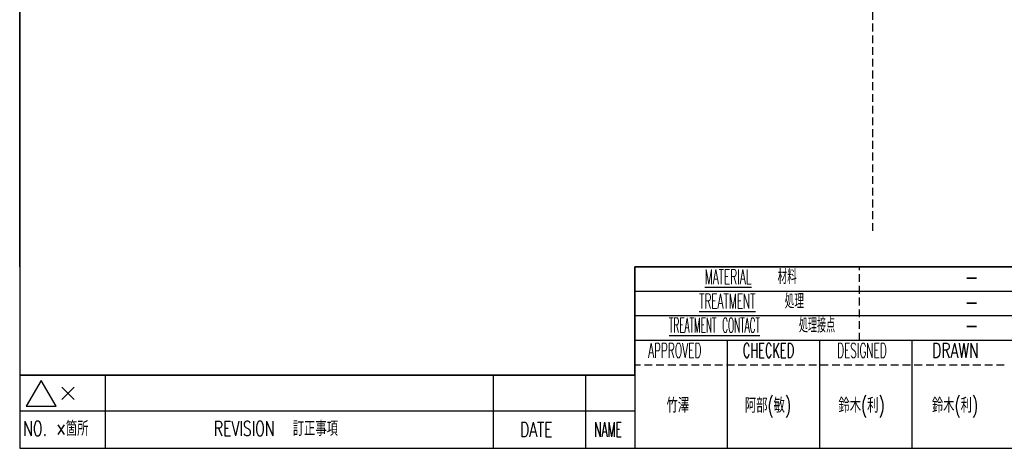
# Model space of a CAD drawing. Header units: millimetres. Extents: x 10 to 287, y 8 to 201.
# Tile 1 of 15: x 10 to 170, y 8 to 77. Entities that reach past the tile are written whole.
import ezdxf

# ---------------------------------------------------------------- set-up
doc = ezdxf.new("R2010")
doc.units = ezdxf.units.MM
doc.linetypes.add('HIDDEN', pattern=[1.905, 1.27, -0.635])
doc.layers.add('00_補助線', color=252, linetype='Continuous', plot=False)
doc.layers.add('11_図面枠', color=9, linetype='Continuous')
doc.styles.add('SLDTEXTSTYLE2', font='TXT', dxfattribs={"width": 0.7, "bigfont": 'bigfont'})
doc.styles.add('SLDTEXTSTYLE3', font='TXT', dxfattribs={"width": 0.535929, "bigfont": 'bigfont'})
doc.styles.add('SLDTEXTSTYLE4', font='TXT', dxfattribs={"width": 0.565764, "bigfont": 'bigfont'})
doc.styles.add('SLDTEXTSTYLE5', font='TXT', dxfattribs={"width": 0.521649, "bigfont": 'bigfont'})
doc.styles.add('SLDTEXTSTYLE6', font='TXT', dxfattribs={"width": 0.528056, "bigfont": 'bigfont'})
doc.styles.add('SLDTEXTSTYLE7', font='TXT', dxfattribs={"width": 0.440897, "bigfont": 'bigfont'})
doc.styles.add('SLDTEXTSTYLE8', font='TXT', dxfattribs={"width": 0.525, "bigfont": 'bigfont'})
doc.styles.add('SLDTEXTSTYLE9', font='TXT', dxfattribs={"width": 0.337116, "bigfont": 'bigfont'})

# ---------------------------------------------------------------- blocks, each defined once
blk = doc.blocks.new('SW_NOTE_0_1')
at = {"layer": '11_図面枠', "color": 0, "attachment_point": 2, "style": 'SLDTEXTSTYLE7'}
for s, insert, char_height in [('処理接点', (26.54, 3.07), 2.381), ('\\LTREATMENT CONTACT', (9.89, 3.07), 2.3813)]:
    blk.add_mtext(s, dxfattribs=dict(at, insert=insert, char_height=char_height))
blk = doc.blocks.new('SW_NOTE_0_2')
at = {"layer": '11_図面枠', "color": 0, "char_height": 2.381, "attachment_point": 2, "style": 'SLDTEXTSTYLE8'}
for s, insert in [('材料', (15.38, 3.07)), ('\\LMATERIAL', (5.78, 3.07))]:
    blk.add_mtext(s, dxfattribs=dict(at, insert=insert))
blk = doc.blocks.new('SW_NOTE_0_3')
at = {"layer": '11_図面枠', "color": 0, "attachment_point": 2, "style": 'SLDTEXTSTYLE8'}
for s, insert, char_height in [('処理', (17.69, 3.07), 2.381), ('\\LTREATMENT', (6.81, 3.07), 2.3813)]:
    blk.add_mtext(s, dxfattribs=dict(at, insert=insert, char_height=char_height))
blk = doc.blocks.new('SW_NOTE_0_4')
at = {"layer": '11_図面枠', "color": 0, "attachment_point": 2, "style": 'SLDTEXTSTYLE9'}
for s, insert, char_height in [('\\LTOLERANCE', (3.89, 2.73), 2.1167), ('一般公差', (10.56, 2.73), 2.117)]:
    blk.add_mtext(s, dxfattribs=dict(at, insert=insert, char_height=char_height))

msp = doc.modelspace()

# ---------------------------------------------------------------- linework, layer by layer
at = {"layer": '00_補助線', "color": 7, "linetype": 'HIDDEN'}
msp.add_line((148.5, 43.0833), (148.5, 194.0077), dxfattribs=at)
at = {"layer": '11_図面枠', "color": 7}
for p, q in [((10, 194), (9.9981, 19.62)), ((10, 37.2533), (10, 194)), ((287, 37.2533), (109.8333, 37.2533)), ((109.8333, 37.2533), (109.8333, 19.62)), ((109.8404, 37.2575), (287.0089, 37.2654)), ((109.8413, 19.62), (109.8404, 37.2575)), ((255.8333, 33.2533), (109.8333, 33.2533)), ((255.8333, 29.2533), (109.8333, 29.2533)), ((287, 25.2533), (109.8333, 25.2533)), ((124.8333, 25.2533), (124.8333, 7.7533)), ((139.8333, 25.2533), (139.8333, 7.7533)), ((154.8333, 25.2533), (154.8333, 7.7533)), ((9.9981, 19.62), (109.8413, 19.62)), ((23.8333, 19.62), (10, 19.62)), ((10, 19.62), (10, 13.79)), ((69.8333, 19.62), (23.8333, 19.62)), ((23.8333, 19.62), (23.8333, 13.79)), ((81.8333, 19.62), (69.8333, 19.62)), ((89.8333, 19.62), (81.8333, 19.62)), ((86.8333, 19.6212), (86.8333, 13.7912)), ((101.8333, 19.62), (89.8333, 19.62)), ((101.8333, 19.62), (101.8333, 13.79)), ((109.8333, 19.62), (101.8333, 19.62)), ((109.8333, 19.62), (109.8333, 13.79)), ((13.456, 18.7867), (11.0311, 14.5867)), ((15.8808, 14.5867), (13.456, 18.7867)), ((16.8064, 17.705), (18.8064, 15.705)), ((16.8064, 15.705), (18.8064, 17.705)), ((10, 16.7083), (10, 10.8783)), ((109.8333, 16.7083), (109.8333, 10.8783)), ((11.0311, 14.5867), (15.8808, 14.5867)), ((10, 13.79), (10, 7.7533)), ((23.8333, 13.79), (10, 13.79)), ((23.8333, 13.79), (23.8333, 7.7533)), ((69.8333, 13.79), (23.8333, 13.79)), ((81.8333, 13.79), (69.8333, 13.79)), ((89.8333, 13.79), (81.8333, 13.79)), ((86.8333, 13.7912), (86.8333, 7.7533)), ((101.8333, 13.79), (89.8333, 13.79)), ((101.8333, 13.79), (101.8333, 7.7533)), ((109.8333, 13.79), (101.8333, 13.79)), ((109.8333, 13.79), (109.8333, 7.7533)), ((109.8333, 13.79), (109.8333, 7.96)), ((10, 7.7533), (287, 7.7533))]:
    msp.add_line(p, q, dxfattribs=at)
at = {"layer": '11_図面枠', "color": 7, "linetype": 'HIDDEN'}
for p, q in [((146.3333, 25.2469), (146.3333, 37.2469)), ((169.8091, 21.2536), (109.8333, 21.2536))]:
    msp.add_line(p, q, dxfattribs=at)
at = {"layer": '11_図面枠', "color": 7, "lineweight": 18}
msp.add_line((109.8333, 7.7533), (10, 7.7533), dxfattribs=at)

# ---------------------------------------------------------------- block references
at = {"layer": '11_図面枠', "color": 7}
for name, p in [('SW_NOTE_0_2', (119.1955, 33.7429)), ('SW_NOTE_0_3', (118.0424, 29.7795)), ('SW_NOTE_0_1', (112.8742, 25.8703)), ('SW_NOTE_0_4', (170.7325, 21.9594))]:
    msp.add_blockref(name, p, dxfattribs=at)

# ---------------------------------------------------------------- texts
at = {"layer": '11_図面枠', "color": 7, "attachment_point": 2}
for s, insert, char_height, style in [('-', (164.52, 37.0574), 2.9104, 'SLDTEXTSTYLE2'), ('-', (164.52, 33.0146), 2.9104, 'SLDTEXTSTYLE2'), ('-', (164.52, 29.206), 2.9104, 'SLDTEXTSTYLE2'), ('APPROVED', (116.3172, 24.8567), 2.38125, 'SLDTEXTSTYLE6'), ('CHECKED', (131.5345, 24.8567), 2.38125, 'SLDTEXTSTYLE4'), ('DESIGNED', (146.7013, 24.8567), 2.38125, 'SLDTEXTSTYLE5'), ('DRAWN', (161.8739, 24.8567), 2.38125, 'SLDTEXTSTYLE2'), ('竹澤', (116.8189, 15.9187), 2.38125, 'SLDTEXTSTYLE2'), ('阿部(敏)', (131.4527, 15.9187), 2.38125, 'SLDTEXTSTYLE2'), ('鈴木(利)', (146.6429, 15.9187), 2.38125, 'SLDTEXTSTYLE2'), ('鈴木(利)', (161.8133, 15.9187), 2.38125, 'SLDTEXTSTYLE2'), ('NO.', (12.4641, 12.1528), 2.38125, 'SLDTEXTSTYLE2'), ('×箇所', (18.5054, 12.1528), 2.38125, 'SLDTEXTSTYLE2'), ('REVISION  訂正事項', (51.5542, 12.1528), 2.38125, 'SLDTEXTSTYLE2'), ('DATE', (93.8249, 11.9979), 2.38125, 'SLDTEXTSTYLE2'), ('NAME', (105.481, 11.9979), 2.38125, 'SLDTEXTSTYLE3')]:
    msp.add_mtext(s, dxfattribs=dict(at, insert=insert, char_height=char_height, style=style))

doc.saveas('drawing.dxf')
